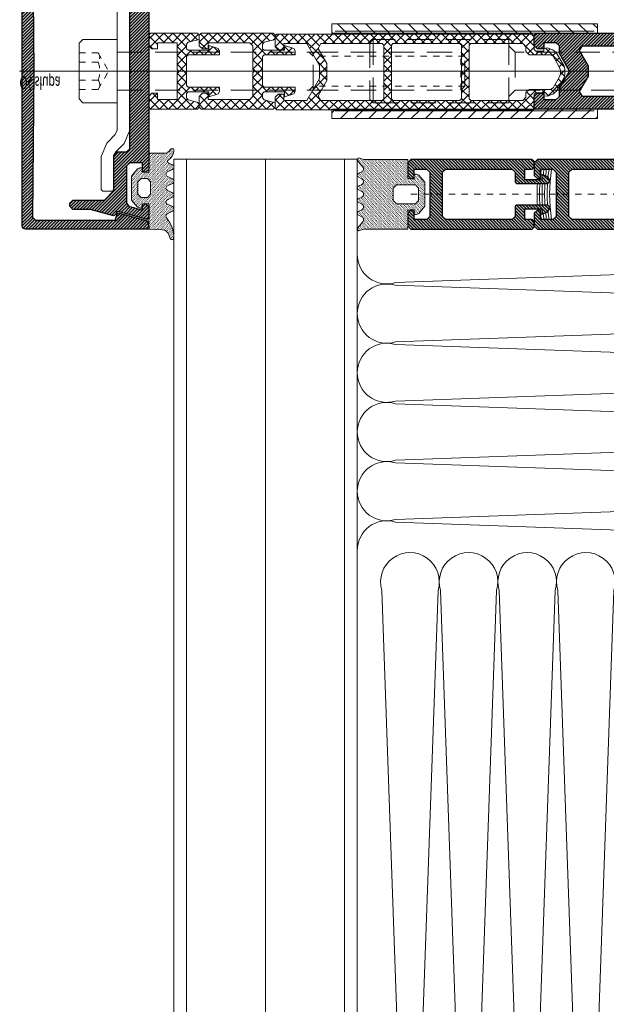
# Model space of a CAD drawing. Header units: millimetres. Extents: x -33628 to -373, y -3399 to 2697.
# Tile 21 of 99: x -23719 to -23710, y -3388 to -3372. Entities that reach past the tile are written whole.
import ezdxf
from ezdxf.enums import TextEntityAlignment as Align

# ---------------------------------------------------------------- set-up
doc = ezdxf.new("R2010")
doc.units = ezdxf.units.MM
doc.header["$LTSCALE"] = 0.2
doc.header["$MEASUREMENT"] = 0
for name, pattern in [('$0$gen3a', [3.125, 2.25, -0.875]), ('$1$gen7a', [6.875, 4.75, -0.875, 0.375, -0.875]), ('$1$HIDDEN2', [30, 20, -10])]:
    doc.linetypes.add(name, pattern=pattern)
for name, color, linetype, lineweight in [('$1$_MB_hidden_0.09', 125, '$1$HIDDEN2', 9), ('$1$_MB_kreskowanie_profile_0.09', 7, 'Continuous', 9), ('$1$_MB_osie_0.09', 51, '$1$gen7a', 9), ('$1$_MB_profile_0.25', 7, 'Continuous', 25), ('$1$_MB_solid', 7, 'Continuous', 9), ('_MB_izolacje_0.09', 132, 'Continuous', 9), ('_MB_kreskowanie_izolacje_0.09', 136, 'Continuous', 9), ('_MB_kreskowanie_tworzywo_0.09', 34, 'Continuous', 9), ('_MB_kreskowanie_uszczelki_0.09', 252, 'Continuous', 9), ('_MB_obrobki_stal_0.15', 6, 'Continuous', 15), ('_MB_ocieplenie_0.09', 51, 'Continuous', 9), ('_MB_profile_stal_0.15', 181, 'Continuous', 15), ('_MB_profile_tworzywo_0.15', 33, 'Continuous', 15), ('_MB_przerywane_0.09', 223, '$0$gen3a', 9), ('_MB_silikon_0.09', 161, 'Continuous', 9), ('_MB_uszczelki_0.15', 140, 'Continuous', 15), ('_MB_wkrety_0.09', 20, 'Continuous', 9)]:
    doc.layers.add(name, color=color, linetype=linetype, lineweight=lineweight)
doc.layers.add('$1$_MB_pomocnicze_niedrukowane', color=220, linetype='Continuous', lineweight=15, plot=False)
doc.styles.add('$0$_MB_Calibri_Light_2.5', font='calibril.ttf', dxfattribs={"height": 2.5})
pattern_1 = [(45, (0, 0), (-0.25, 0.25), [])]
pattern_2 = [(315, (1.5, 0), (0.2525697, 0.08419), [0, -0.238125])]
pattern_3 = [(45, (0, 0), (-0.707195, 0.707195), []), (135, (0, 0), (-0.707195, -0.707195), [])]

# ---------------------------------------------------------------- blocks, each defined once
blk = doc.blocks.new('*U277')
at = {"layer": '_MB_ocieplenie_0.09', "flags": 128}
for points in [[(873.58, 342.79, 0.505403), (854.48, 316.86), (872.73, -199.59, -1.345402), (834.43, -199.59), (852.68, 316.86, 0.505403), (833.58, 342.79)], [(913.58, 342.79, 0.505403), (894.48, 316.86), (912.73, -199.59, -1.345402), (874.43, -199.59), (892.68, 316.86, 0.505403), (873.58, 342.79)], [(953.58, 342.79, 0.505403), (934.48, 316.86), (952.73, -199.59, -1.345402), (914.43, -199.59), (932.68, 316.86, 0.505403), (913.58, 342.79)], [(993.58, 342.79, 0.505403), (974.48, 316.86), (992.73, -199.59, -1.345402), (954.43, -199.59), (972.68, 316.86, 0.505403), (953.58, 342.79)]]:
    blk.add_lwpolyline(points, format="xyb", dxfattribs=at)
blk = doc.blocks.new('*U279')
at = {"layer": '_MB_ocieplenie_0.09', "flags": 128}
for points in [[(-88.43, 275.41, 0.505403), (-107.53, 249.48), (-89.28, -260.78, -1.345402), (-127.58, -260.78), (-109.33, 249.48, 0.505403), (-128.43, 275.41)], [(-48.43, 275.41, 0.505403), (-67.53, 249.48), (-49.28, -260.78, -1.345402), (-87.58, -260.78), (-69.33, 249.48, 0.505403), (-88.43, 275.41)], [(-8.43, 275.41, 0.505403), (-27.53, 249.48), (-9.28, -260.78, -1.345402), (-47.58, -260.78), (-29.33, 249.48, 0.505403), (-48.43, 275.41)], [(31.57, 275.41, 0.505403), (12.47, 249.48), (30.72, -260.78, -1.345402), (-7.58, -260.78), (10.67, 249.48, 0.505403), (-8.43, 275.41)], [(71.57, 275.41, 0.505403), (52.47, 249.48), (70.72, -260.78, -1.345402), (32.42, -260.78), (50.67, 249.48, 0.505403), (31.57, 275.41)]]:
    blk.add_lwpolyline(points, format="xyb", dxfattribs=at)
blk = doc.blocks.new('$0$-K417892X')
at = {"layer": '$1$_MB_kreskowanie_profile_0.09'}
h = blk.add_hatch(dxfattribs=at)
h.set_pattern_fill('JIS_WOOD', color=256, scale=0.5)
h.set_pattern_definition(pattern_1)
edge = h.paths.add_edge_path()
edge.add_line((-23.09, -15.64), (-23.6, -15.14))
edge.add_line((-23.6, -15.14), (-23.6, -2.58))
edge.add_line((-23.6, -2.58), (-22.48, -2.18))
edge.add_line((-22.48, -2.18), (-22.42, -2.07))
edge.add_line((-22.42, -2.07), (-23.91, 2.52))
edge.add_line((-23.91, 2.52), (-24.52, 2.75))
edge.add_line((-24.52, 2.75), (-25, 2.75))
edge.add_line((-25, 2.75), (-25, -16.75))
edge.add_arc((-24.5, -16.75), 0.5, 180, 270)
edge.add_line((-24.5, -17.25), (24.5, -17.25))
edge.add_arc((24.5, -16.75), 0.5, 270, 360)
edge.add_line((25, -16.75), (25, 2.75))
edge.add_line((25, 2.75), (24.52, 2.75))
edge.add_line((24.52, 2.75), (23.91, 2.52))
edge.add_line((23.91, 2.52), (22.42, -2.07))
edge.add_line((22.42, -2.07), (22.48, -2.18))
edge.add_line((22.48, -2.18), (23.6, -2.58))
edge.add_line((23.6, -2.58), (23.6, -15.14))
edge.add_line((23.6, -15.14), (23.09, -15.64))
edge.add_line((23.09, -15.64), (0, -15.43))
edge.add_line((0, -15.43), (-23.09, -15.64))
h = blk.add_hatch(dxfattribs=at)
h.set_pattern_fill('JIS_WOOD', color=256, scale=0.5)
h.set_pattern_definition(pattern_1)
h.paths.add_polyline_path([(-23.09, -15.64), (-23.6, -15.14), (-23.6, -2.58), (-22.48, -2.18), (-22.42, -2.07), (-23.71, 2.49), (-24.52, 2.75), (-25, 2.75), (-25, -16.75, 0.414214), (-24.5, -17.25), (24.5, -17.25, 0.414214), (25, -16.75), (25, 2.75), (24.52, 2.75), (23.71, 2.49), (22.42, -2.07), (22.48, -2.18), (23.6, -2.58), (23.6, -15.14), (23.09, -15.64), (0, -15.43)])
at = {"layer": '$1$_MB_solid'}
h = blk.add_hatch(color=256, dxfattribs=at)
h.dxf.hatch_style = 1
h.paths.add_polyline_path([(-25, -16.75, 0.414214), (-24.5, -17.25), (24.5, -17.25, 0.414214), (25, -16.75), (25, 2.75), (24.52, 2.75), (23.71, 2.49), (22.42, -2.07), (22.48, -2.18), (23.6, -2.58), (23.6, -15.14), (23.09, -15.64), (0, -15.43), (-23.09, -15.64), (-23.6, -15.14), (-23.6, -2.58), (-22.48, -2.18), (-22.42, -2.07), (-23.71, 2.49), (-24.52, 2.75), (-25, 2.75)])
at = {"layer": '$1$_MB_profile_0.25'}
blk.add_lwpolyline([(-23.71, 2.49), (-24.52, 2.75), (-25, 2.75), (-25, -16.75, 0.414214), (-24.5, -17.25), (24.5, -17.25, 0.414214), (25, -16.75), (25, 2.75), (24.52, 2.75), (23.71, 2.49), (22.42, -2.07), (22.48, -2.18), (23.6, -2.58), (23.6, -15.14), (23.09, -15.64), (0, -15.43), (-23.09, -15.64), (-23.6, -15.14), (-23.6, -2.58), (-22.48, -2.18), (-22.42, -2.07)], format="xyb", close=True, dxfattribs=at)
blk = doc.blocks.new('$0$-K417890X')
at = {"layer": '$1$_MB_kreskowanie_profile_0.09'}
h = blk.add_hatch(dxfattribs=at)
h.set_pattern_fill('JIS_WOOD', color=256, scale=0.5)
h.set_pattern_definition(pattern_1)
h.paths.add_polyline_path([(-0.25, -3), (0, -2.75), (0.25, -3), (12.3, -3), (12.8, -3.5), (12.8, -5), (13.3, -5.5), (18.9, -5.5), (20.4, -7), (20.4, -12), (20.9, -12.5), (21.4, -12.5), (21.9, -12), (21.9, -9.28), (22.89, -5.58), (22.7, -5.22), (22.33, -5.09), (22.21, -4.84), (23.5, -0.26), (23.3, 0), (21.5, 0), (21, -0.5), (21, -1), (22, -1), (21.38, -3.15), (20.9, -3.5), (15, -3.5), (14.5, -3), (14.5, -1), (16, -1), (16, -0.5), (15.5, 0), (0, 0), (-15.5, 0), (-16, -0.5), (-16, -1), (-14.5, -1), (-14.5, -3), (-15, -3.5), (-20.9, -3.5), (-21.38, -3.15), (-22, -1), (-21, -1), (-21, -0.5), (-21.5, 0), (-23.3, 0), (-23.5, -0.26), (-22.21, -4.84), (-22.33, -5.09), (-22.7, -5.22), (-22.89, -5.58), (-21.9, -9.28), (-21.9, -12), (-21.4, -12.5), (-20.9, -12.5), (-20.4, -12), (-20.4, -7), (-18.9, -5.5), (-13.3, -5.5), (-12.8, -5), (-12.8, -3.5), (-12.3, -3)])
at = {"layer": '$1$_MB_solid'}
h = blk.add_hatch(color=256, dxfattribs=at)
h.dxf.hatch_style = 1
h.paths.add_polyline_path([(-0.25, -3), (0, -2.75), (0.25, -3), (12.3, -3), (12.8, -3.5), (12.8, -5), (13.3, -5.5), (18.9, -5.5), (20.4, -7), (20.4, -12), (20.9, -12.5), (21.4, -12.5), (21.9, -12), (21.9, -9.28), (22.89, -5.58), (22.7, -5.22), (22.33, -5.09), (22.21, -4.84), (23.5, -0.26), (23.3, 0), (21.5, 0), (21, -0.5), (21, -1), (22, -1), (21.38, -3.15), (20.9, -3.5), (15, -3.5), (14.5, -3), (14.5, -1), (16, -1), (16, -0.5), (15.5, 0), (0, 0), (-15.5, 0), (-16, -0.5), (-16, -1), (-14.5, -1), (-14.5, -3), (-15, -3.5), (-20.9, -3.5), (-21.38, -3.15), (-22, -1), (-21, -1), (-21, -0.5), (-21.5, 0), (-23.3, 0), (-23.5, -0.26), (-22.21, -4.84), (-22.33, -5.09), (-22.7, -5.22), (-22.89, -5.58), (-21.9, -9.28), (-21.9, -12), (-21.4, -12.5), (-20.9, -12.5), (-20.4, -12), (-20.4, -7), (-18.9, -5.5), (-13.3, -5.5), (-12.8, -5), (-12.8, -3.5), (-12.3, -3)])
at = {"layer": '$1$_MB_profile_0.25'}
blk.add_lwpolyline([(0, -2.75), (0.25, -3), (12.3, -3), (12.8, -3.5), (12.8, -5), (13.3, -5.5), (18.9, -5.5), (20.4, -7), (20.4, -12), (20.9, -12.5), (21.4, -12.5), (21.9, -12), (21.9, -9.28), (22.89, -5.58), (22.7, -5.22), (22.33, -5.09), (22.21, -4.84), (23.5, -0.26), (23.3, 0), (21.5, 0), (21, -0.5), (21, -1), (22, -1), (21.38, -3.15), (20.9, -3.5), (15, -3.5), (14.5, -3), (14.5, -1), (16, -1), (16, -0.5), (15.5, 0), (0, 0), (-15.5, 0), (-16, -0.5), (-16, -1), (-14.5, -1), (-14.5, -3), (-15, -3.5), (-20.9, -3.5), (-21.38, -3.15), (-22, -1), (-21, -1), (-21, -0.5), (-21.5, 0), (-23.3, 0), (-23.5, -0.26), (-22.21, -4.84), (-22.33, -5.09), (-22.7, -5.22), (-22.89, -5.58), (-21.9, -9.28), (-21.9, -12), (-21.4, -12.5), (-20.9, -12.5), (-20.4, -12), (-20.4, -7), (-18.9, -5.5), (-13.3, -5.5), (-12.8, -5), (-12.8, -3.5), (-12.3, -3), (-0.25, -3)], close=True, dxfattribs=at)
blk = doc.blocks.new('$0$-K417890X+K417892X')
for name, p in [('$0$-K417892X', (0, -2.75)), ('$0$-K417890X', (0, 0))]:
    blk.add_blockref(name, p)
blk = doc.blocks.new('*U364')
blk.add_blockref('$0$-K417890X+K417892X', (0, 0))
blk = doc.blocks.new('*U300')
at = {"layer": '_MB_kreskowanie_uszczelki_0.09'}
h = blk.add_hatch(dxfattribs=at)
h.set_pattern_fill('DOTS', color=256, scale=0.15, angle=315, style=0)
h.set_pattern_definition(pattern_2)
edge = h.paths.add_edge_path()
edge.add_line((3, -1), (0, -1))
edge.add_line((0, -1), (0, 0))
edge.add_line((0, 0), (0.7, 0))
edge.add_line((0.7, 0), (0.7, 0.38))
edge.add_line((0.7, 0.38), (0.51, 0.76))
edge.add_line((0.51, 0.76), (-0.62, 1.7))
edge.add_line((-0.62, 1.7), (-4.42, 1.7))
edge.add_line((-4.42, 1.7), (-5.53, 0.75))
edge.add_line((-5.53, 0.75), (-5.7, 0.37))
edge.add_line((-5.7, 0.37), (-5.7, 0))
edge.add_line((-5.7, 0), (-5, 0))
edge.add_line((-5, 0), (-5, -1))
edge.add_line((-5, -1), (-9, -1))
edge.add_line((-9, -1), (-9.11, -3.13))
edge.add_arc((-10.31, -3.06), 1.2, 289.996, 357.0839, ccw=False)
edge.add_line((-9.9, -4.19), (-10.51, -4.42))
edge.add_arc((-10.4, -4.71), 0.313, 111.9434, 249.3118)
edge.add_line((-10.51, -5), (-10.1, -5))
edge.add_arc((-10.58, 0.17), 5.19, 275.3919, 309.3417)
edge.add_arc((-6.98, -4.23), 0.5, 24.996, 129.3416, ccw=False)
edge.add_line((-6.52, -4.02), (-6.17, -4.77))
edge.add_arc((-5.81, -4.63), 0.387, 200.5112, 251.5103)
edge.add_line((-5.94, -5), (-5.69, -5))
edge.add_arc((-5.81, -4.63), 0.387, 288.4897, 339.4808)
edge.add_line((-5.45, -4.77), (-5.07, -3.96))
edge.add_arc((-4.71, -4.13), 0.4, 24.996, 154.996, ccw=False)
edge.add_line((-4.35, -3.96), (-3.97, -4.77))
edge.add_arc((-3.61, -4.63), 0.387, 200.5439, 251.5123)
edge.add_line((-3.74, -5), (-3.49, -5))
edge.add_arc((-3.61, -4.63), 0.387, 288.4877, 339.4481)
edge.add_line((-3.25, -4.77), (-2.87, -3.96))
edge.add_arc((-2.51, -4.13), 0.4, 24.996, 154.996, ccw=False)
edge.add_line((-2.15, -3.96), (-1.77, -4.77))
edge.add_arc((-1.41, -4.63), 0.387, 200.5766, 251.5143)
edge.add_line((-1.54, -5), (-1.29, -5))
edge.add_arc((-1.41, -4.63), 0.387, 288.4857, 339.4154)
edge.add_line((-1.05, -4.77), (-0.67, -3.96))
edge.add_arc((-0.31, -4.13), 0.4, 24.996, 154.996, ccw=False)
edge.add_line((0.05, -3.96), (0.43, -4.77))
edge.add_arc((0.79, -4.63), 0.387, 200.6094, 251.5163)
edge.add_line((0.66, -5), (0.91, -5))
edge.add_arc((0.79, -4.63), 0.387, 288.4837, 339.3826)
edge.add_line((1.15, -4.77), (1.43, -4.16))
edge.add_arc((1.7, -4.29), 0.3, 34.4839, 154.9916, ccw=False)
edge.add_arc((3.7, -2.92), 2.12, 214.4816, 259.0903)
edge.add_line((3.3, -5), (3.54, -5))
edge.add_arc((3.43, -4.71), 0.314, 290.7093, 418.4575)
edge.add_arc((4.16, -3.43), 1.16, 178.4137, 241.0374, ccw=False)
edge.add_line((3, -3.4), (3, -1))
h.paths.add_polyline_path([(-3.5, -1.3), (-4, -0.8), (-4, 0.2), (-3.5, 0.7), (-1.5, 0.7), (-1, 0.2), (-1, -0.8), (-1.5, -1.3)], flags=16)
at = {"layer": '_MB_uszczelki_0.15'}
blk.add_lwpolyline([(3, -1), (0, -1), (0, 0), (0.7, 0), (0.7, 0.38), (0.51, 0.76), (-0.62, 1.7), (-4.42, 1.7), (-5.53, 0.75), (-5.7, 0.37), (-5.7, 0), (-5, 0), (-5, -1), (-9, -1), (-9.11, -3.13, -0.301384), (-9.9, -4.19), (-10.51, -4.42, 0.683231), (-10.51, -5), (-10.1, -5, 0.149227), (-7.29, -3.85, -0.489601), (-6.52, -4.02), (-6.17, -4.77, 0.226273), (-5.94, -5), (-5.69, -5, 0.226236), (-5.45, -4.77), (-5.07, -3.96, -0.63707), (-4.35, -3.96), (-3.97, -4.77, 0.226132), (-3.74, -5), (-3.49, -5, 0.226095), (-3.25, -4.77), (-2.87, -3.96, -0.63707), (-2.15, -3.96), (-1.77, -4.77, 0.225991), (-1.54, -5), (-1.29, -5, 0.225954), (-1.05, -4.77), (-0.67, -3.96, -0.63707), (0.05, -3.96), (0.43, -4.77, 0.22585), (0.66, -5), (0.91, -5, 0.225813), (1.15, -4.77), (1.43, -4.16, -0.580308), (1.95, -4.12, 0.197138), (3.3, -5), (3.54, -5, 0.623343), (3.6, -4.44, -0.280258), (3, -3.4)], format="xyb", close=True, dxfattribs=at)
blk.add_lwpolyline([(-3.5, -1.3), (-4, -0.8), (-4, 0.2), (-3.5, 0.7), (-1.5, 0.7), (-1, 0.2), (-1, -0.8), (-1.5, -1.3)], close=True, dxfattribs=at)
blk = doc.blocks.new('$0$-K430482X')
at = {"layer": '$1$_MB_kreskowanie_profile_0.09'}
h = blk.add_hatch(dxfattribs=at)
h.set_pattern_fill('JIS_WOOD', color=256, scale=0.5)
h.set_pattern_definition(pattern_1)
h.paths.add_polyline_path([(25, 98.9, 0.414214), (24.5, 99.4), (-24.5, 99.4, 0.414214), (-25, 98.9), (-25, 14.7), (-24.7, 14.4), (-22.5, 14.4), (-22, 14.9), (-22, 15.4), (-23.5, 15.4), (-23.5, 17.4), (-23, 17.9), (-19.75, 17.9), (-19.5, 18.15), (-19.25, 17.9), (-16, 17.9), (-15.5, 17.4), (-15.5, 15.4), (-17, 15.4), (-17, 14.9), (-16.5, 14.4), (-14.3, 14.4), (-14, 14.7), (-14, 18.9), (-15.5, 20.4), (-21.6, 20.4), (-22.6, 21.4), (-22.6, 29.4), (-22.1, 29.9), (-6.5, 29.9), (-6, 29.4), (-6, -5.3), (-5.7, -5.6), (-4, -5.6), (-3.5, -5.1), (-3.5, -4.1), (-4.5, -4.1), (-4.5, -2.1), (-4, -1.6), (-2.77, -1.6), (0, 0), (2.77, -1.6), (4, -1.6), (4.5, -2.1), (4.5, -4.1), (3.5, -4.1), (3.5, -5.1), (4, -5.6), (5.7, -5.6), (6, -5.3), (6, 29.4), (6.5, 29.9), (22.1, 29.9), (22.6, 29.4), (22.6, 21.4), (21.6, 20.4), (15.5, 20.4), (14, 18.9), (14, 14.7), (14.3, 14.4), (16.5, 14.4), (17, 14.9), (17, 15.4), (15.5, 15.4), (15.5, 17.4), (16, 17.9), (19.25, 17.9), (19.5, 18.15), (19.75, 17.9), (23.01, 17.9), (23.5, 17.4), (23.5, 15.4), (22, 15.4), (22, 14.9), (22.5, 14.4), (24.7, 14.4), (25, 14.7)])
h.paths.add_polyline_path([(-22.1, 32.4), (-22.6, 32.9), (-22.6, 95.4), (-22.1, 95.9), (22.1, 95.9), (22.6, 95.4), (22.6, 32.9), (22.1, 32.4)], flags=16)
h.paths.add_polyline_path([(3.5, 29.4), (4, 28.9), (4, 2.02), (3.25, 1.58), (0.8, 3), (-0.8, 3), (-3.25, 1.58), (-4, 2.02), (-4, 28.9), (-3.5, 29.4)], flags=16)
h.paths.add_polyline_path([(-8.61, 32.79), (8.6, 32.79), (8.6, 36.62), (-8.61, 36.62)], flags=8)
at = {"layer": '$1$_MB_solid'}
h = blk.add_hatch(color=256, dxfattribs=at)
h.dxf.hatch_style = 1
h.paths.add_polyline_path([(25, 98.9, 0.414214), (24.5, 99.4), (-24.5, 99.4, 0.414214), (-25, 98.9), (-25, 14.7), (-24.7, 14.4), (-22.5, 14.4), (-22, 14.9), (-22, 15.4), (-23.5, 15.4), (-23.5, 17.4), (-23, 17.9), (-19.75, 17.9), (-19.5, 18.15), (-19.25, 17.9), (-16, 17.9), (-15.5, 17.4), (-15.5, 15.4), (-17, 15.4), (-17, 14.9), (-16.5, 14.4), (-14.3, 14.4), (-14, 14.7), (-14, 18.9), (-15.5, 20.4), (-21.6, 20.4), (-22.6, 21.4), (-22.6, 29.4), (-22.1, 29.9), (-6.5, 29.9), (-6, 29.4), (-6, -5.3), (-5.7, -5.6), (-4, -5.6), (-3.5, -5.1), (-3.5, -4.1), (-4.5, -4.1), (-4.5, -2.1), (-4, -1.6), (-2.77, -1.6), (0, 0), (2.77, -1.6), (4, -1.6), (4.5, -2.1), (4.5, -4.1), (3.5, -4.1), (3.5, -5.1), (4, -5.6), (5.7, -5.6), (6, -5.3), (6, 29.4), (6.5, 29.9), (22.1, 29.9), (22.6, 29.4), (22.6, 21.4), (21.6, 20.4), (15.5, 20.4), (14, 18.9), (14, 14.7), (14.3, 14.4), (16.5, 14.4), (17, 14.9), (17, 15.4), (15.5, 15.4), (15.5, 17.4), (16, 17.9), (19.25, 17.9), (19.5, 18.15), (19.75, 17.9), (23.01, 17.9), (23.5, 17.4), (23.5, 15.4), (22, 15.4), (22, 14.9), (22.5, 14.4), (24.7, 14.4), (25, 14.7)])
h.paths.add_polyline_path([(-22.1, 32.4), (-22.6, 32.9), (-22.6, 95.4), (-22.1, 95.9), (22.1, 95.9), (22.6, 95.4), (22.6, 32.9), (22.1, 32.4)], flags=16)
h.paths.add_polyline_path([(3.5, 29.4), (4, 28.9), (4, 2.02), (3.25, 1.58), (0.8, 3), (-0.8, 3), (-3.25, 1.58), (-4, 2.02), (-4, 28.9), (-3.5, 29.4)], flags=16)
h.paths.add_polyline_path([(-8.61, 32.79), (8.6, 32.79), (8.6, 36.62), (-8.61, 36.62)], flags=8)
at = {"layer": '$1$_MB_profile_0.25'}
blk.add_lwpolyline([(6.5, 29.9), (22.1, 29.9), (22.6, 29.4), (22.6, 21.4), (21.6, 20.4), (15.5, 20.4), (14, 18.9), (14, 14.7), (14.3, 14.4), (16.5, 14.4), (17, 14.9), (17, 15.4), (15.5, 15.4), (15.5, 17.4), (16, 17.9), (19.25, 17.9), (19.5, 18.15), (19.75, 17.9), (23.01, 17.9), (23.5, 17.4), (23.5, 15.4), (22, 15.4), (22, 14.9), (22.5, 14.4), (24.7, 14.4), (25, 14.7), (25, 98.9, 0.414214), (24.5, 99.4), (-24.5, 99.4, 0.414214), (-25, 98.9), (-25, 14.7), (-24.7, 14.4), (-22.5, 14.4), (-22, 14.9), (-22, 15.4), (-23.5, 15.4), (-23.5, 17.4), (-23, 17.9), (-19.75, 17.9), (-19.5, 18.15), (-19.25, 17.9), (-16, 17.9), (-15.5, 17.4), (-15.5, 15.4), (-17, 15.4), (-17, 14.9), (-16.5, 14.4), (-14.3, 14.4), (-14, 14.7), (-14, 18.9), (-15.5, 20.4), (-21.6, 20.4), (-22.6, 21.4), (-22.6, 29.4), (-22.1, 29.9), (-6.5, 29.9), (-6, 29.4), (-6, -5.3), (-5.7, -5.6), (-4, -5.6), (-3.5, -5.1), (-3.5, -4.1), (-4.5, -4.1), (-4.5, -2.1), (-4, -1.6), (-2.77, -1.6), (0, 0), (2.77, -1.6), (4, -1.6), (4.5, -2.1), (4.5, -4.1), (3.5, -4.1), (3.5, -5.1), (4, -5.6), (5.7, -5.6), (6, -5.3), (6, 29.4)], format="xyb", close=True, dxfattribs=at)
for points in [[(22.6, 32.9), (22.6, 95.4), (22.1, 95.9), (-22.1, 95.9), (-22.6, 95.4), (-22.6, 32.9), (-22.1, 32.4), (22.1, 32.4)], [(3.5, 29.4), (-3.5, 29.4), (-4, 28.9), (-4, 2.02), (-3.25, 1.58), (-0.8, 3), (0.8, 3), (3.25, 1.58), (4, 2.02), (4, 28.9)]]:
    blk.add_lwpolyline(points, close=True, dxfattribs=at)
at = {"layer": '$1$_MB_pomocnicze_niedrukowane', "style": '$0$_MB_Calibri_Light_2.5'}
blk.add_text('K430482X', height=2.5, dxfattribs=at).set_placement((0, 32.4), align=Align.BOTTOM_CENTER)
blk = doc.blocks.new('*U316')
blk.add_blockref('$0$-K430482X', (0, 0))
blk = doc.blocks.new('*U280')
at = {"layer": '$1$_MB_pomocnicze_niedrukowane'}
blk.add_lwpolyline([(0, 71.13), (0, -87.02)], dxfattribs=at)
at = {"layer": '$1$_MB_pomocnicze_niedrukowane', "style": '$0$_MB_Calibri_Light_2.5', "width": 0.6}
blk.add_text('Oś słupa', height=2, rotation=90, dxfattribs=at).set_placement((-0.84, -87.02))
blk = doc.blocks.new('*U363')
at = {"layer": '_MB_kreskowanie_uszczelki_0.09'}
h = blk.add_hatch(dxfattribs=at)
h.set_pattern_fill('DOTS', color=256, scale=0.15, angle=315, style=0)
h.set_pattern_definition(pattern_2)
edge = h.paths.add_edge_path()
edge.add_line((3, -1), (0, -1))
edge.add_line((0, -1), (0, 0))
edge.add_line((0, 0), (0.7, 0))
edge.add_line((0.7, 0), (0.7, 0.38))
edge.add_line((0.7, 0.38), (0.52, 0.76))
edge.add_line((0.52, 0.76), (-0.6, 1.7))
edge.add_line((-0.6, 1.7), (-4.4, 1.7))
edge.add_line((-4.4, 1.7), (-5.52, 0.76))
edge.add_line((-5.52, 0.76), (-5.7, 0.38))
edge.add_line((-5.7, 0.38), (-5.7, 0))
edge.add_line((-5.7, 0), (-5, 0))
edge.add_line((-5, 0), (-5, -1))
edge.add_line((-5, -1), (-8, -1))
edge.add_line((-8, -1), (-8, -7.9))
edge.add_line((-8, -7.9), (-8.25, -8.68))
edge.add_arc((-8.01, -8.76), 0.252, 162.2303, 254.0891)
edge.add_line((-8.08, -9), (-7.94, -9))
edge.add_arc((-8.01, -8.76), 0.252, 285.9109, 313.2066)
edge.add_line((-7.84, -8.94), (-6.83, -8.12))
edge.add_arc((-6.5, -8.5), 0.5, 27.1034, 132.057, ccw=False)
edge.add_line((-6.05, -8.27), (-5.75, -8.86))
edge.add_arc((-5.49, -8.72), 0.292, 210.1744, 254.9723)
edge.add_line((-5.57, -9), (-5.42, -9))
edge.add_arc((-5.49, -8.72), 0.292, 285.0277, 335.9676)
edge.add_line((-5.23, -8.84), (-4.94, -8.27))
edge.add_arc((-4.49, -8.5), 0.5, 27.1034, 152.8966, ccw=False)
edge.add_line((-4.05, -8.27), (-3.75, -8.86))
edge.add_arc((-3.49, -8.72), 0.292, 210.1744, 254.9723)
edge.add_line((-3.57, -9), (-3.42, -9))
edge.add_arc((-3.49, -8.72), 0.292, 285.0277, 335.9676)
edge.add_line((-3.23, -8.84), (-2.94, -8.27))
edge.add_arc((-2.49, -8.5), 0.5, 27.1034, 152.8966, ccw=False)
edge.add_line((-2.05, -8.27), (-1.75, -8.86))
edge.add_arc((-1.49, -8.72), 0.292, 210.1744, 254.9723)
edge.add_line((-1.57, -9), (-1.42, -9))
edge.add_arc((-1.49, -8.72), 0.292, 285.0277, 335.9676)
edge.add_line((-1.23, -8.84), (-0.94, -8.27))
edge.add_arc((-0.49, -8.5), 0.5, 27.1034, 152.8966, ccw=False)
edge.add_line((-0.05, -8.27), (0.25, -8.86))
edge.add_arc((0.51, -8.72), 0.292, 210.1744, 254.9723)
edge.add_line((0.43, -9), (0.58, -9))
edge.add_arc((0.51, -8.72), 0.292, 285.0277, 335.9676)
edge.add_line((0.77, -8.84), (1.06, -8.27))
edge.add_arc((1.51, -8.5), 0.5, 51.6079, 152.8966, ccw=False)
edge.add_line((1.82, -8.11), (2.87, -8.96))
edge.add_arc((3.01, -8.76), 0.245, 234.1357, 254.5432)
edge.add_line((2.95, -9), (3.08, -9))
edge.add_arc((3.01, -8.76), 0.245, 285.4568, 386.8439)
edge.add_line((3.23, -8.65), (3, -7.97))
edge.add_line((3, -7.97), (3, -1))
h.paths.add_polyline_path([(-3.5, -3.3), (-4, -2.8), (-4, 0.2), (-3.5, 0.7), (-1.5, 0.7), (-1, 0.2), (-1, -2.8), (-1.5, -3.3)], flags=16)
at = {"layer": '_MB_uszczelki_0.15'}
blk.add_lwpolyline([(3, -1), (0, -1), (0, 0), (0.7, 0), (0.7, 0.38), (0.52, 0.76), (-0.6, 1.7), (-4.4, 1.7), (-5.52, 0.76), (-5.7, 0.38), (-5.7, 0), (-5, 0), (-5, -1), (-8, -1), (-8, -7.9), (-8.25, -8.68, 0.423748), (-8.08, -9), (-7.94, -9, 0.119666), (-7.84, -8.94), (-6.83, -8.12, -0.492894), (-6.05, -8.27), (-5.75, -8.86, 0.197996), (-5.57, -9), (-5.42, -9, 0.226001), (-5.23, -8.84), (-4.94, -8.27, -0.61156), (-4.05, -8.27), (-3.75, -8.86, 0.197996), (-3.57, -9), (-3.42, -9, 0.226001), (-3.23, -8.84), (-2.94, -8.27, -0.61156), (-2.05, -8.27), (-1.75, -8.86, 0.197996), (-1.57, -9), (-1.42, -9, 0.226001), (-1.23, -8.84), (-0.94, -8.27, -0.61156), (-0.05, -8.27), (0.25, -8.86, 0.197996), (0.43, -9), (0.58, -9, 0.226001), (0.77, -8.84), (1.06, -8.27, -0.473172), (1.82, -8.11), (2.87, -8.96, 0.089281), (2.95, -9), (3.08, -9, 0.473697), (3.23, -8.65), (3, -7.97)], format="xyb", close=True, dxfattribs=at)
blk.add_lwpolyline([(-3.5, -3.3), (-4, -2.8), (-4, 0.2), (-3.5, 0.7), (-1.5, 0.7), (-1, 0.2), (-1, -2.8), (-1.5, -3.3)], close=True, dxfattribs=at)
blk = doc.blocks.new('$0$-009017')
at = {"layer": '_MB_kreskowanie_tworzywo_0.09'}
h = blk.add_hatch(dxfattribs=at)
h.set_pattern_fill('NET', color=256, scale=0.315, angle=45)
h.set_pattern_definition(pattern_3)
h.paths.add_polyline_path([(-5.7, -5.6), (-6, -5.9), (-6, -46.3), (-5.7, -46.6), (-4, -46.6), (-3.5, -46.1), (-3.5, -45.2), (-4.5, -45.2), (-4.5, -41.6), (-1.04, -39.6), (1.04, -39.6), (4.5, -41.6), (4.5, -45.2), (3.5, -45.2), (3.5, -46.1), (4, -46.6), (5.7, -46.6), (6, -46.3), (6, -5.9), (5.7, -5.6), (3.55, -5.6), (3.3, -5.35), (3.3, -4.1), (3.75, -4.1), (3.84, -3.54), (3.51, -2.65), (3.07, -2.12), (0.92, -0.88), (0.46, -0.76), (-0.46, -0.76), (-0.92, -0.88), (-3.07, -2.12), (-3.51, -2.65), (-3.84, -3.54), (-3.75, -4.1), (-3.3, -4.1), (-3.3, -5.35), (-3.55, -5.6)])
h.paths.add_polyline_path([(-4, -6.9), (-3.25, -6.9), (-2.75, -6.4), (-2.75, -3.03), (-2.5, -2.6), (-0.73, -1.58), (-0.27, -1.46), (0.27, -1.46), (0.73, -1.58), (2.5, -2.6), (2.75, -3.03), (2.75, -6.4), (3.25, -6.9), (4, -6.9), (4.5, -7.4), (4.5, -15.65), (4.25, -15.9), (-4.25, -15.9), (-4.5, -15.65), (-4.5, -7.4)], flags=16)
h.paths.add_polyline_path([(-4.25, -17.1), (4.25, -17.1), (4.5, -17.35), (4.5, -27.95), (4.25, -28.2), (-4.25, -28.2), (-4.5, -27.95), (-4.5, -17.35)], flags=16)
h.paths.add_polyline_path([(-4.25, -29.4), (4.25, -29.4), (4.5, -29.65), (4.5, -39.35), (3.75, -39.78), (1.36, -38.4), (-1.36, -38.4), (-3.75, -39.78), (-4.5, -39.35), (-4.5, -29.65)], flags=16)
at = {"layer": '_MB_profile_tworzywo_0.15'}
for points in [[(6, -46.3), (5.7, -46.6), (4, -46.6), (3.5, -46.1), (3.5, -45.2), (4.5, -45.2), (4.5, -41.6), (1.04, -39.6), (-1.04, -39.6), (-4.5, -41.6), (-4.5, -45.2), (-3.5, -45.2), (-3.5, -46.1), (-4, -46.6), (-5.7, -46.6), (-6, -46.3), (-6, -5.9), (-5.7, -5.6), (-3.55, -5.6), (-3.3, -5.35), (-3.3, -4.1), (-3.75, -4.1), (-3.84, -3.54), (-3.51, -2.65), (-3.07, -2.12), (-0.92, -0.88), (-0.46, -0.76), (0.46, -0.76), (0.92, -0.88), (3.07, -2.12), (3.51, -2.65), (3.84, -3.54), (3.75, -4.1), (3.3, -4.1), (3.3, -5.35), (3.55, -5.6), (5.7, -5.6), (6, -5.9)], [(4.5, -7.4), (4, -6.9), (3.25, -6.9), (2.75, -6.4), (2.75, -3.03), (2.5, -2.6), (0.73, -1.58), (0.27, -1.46), (-0.27, -1.46), (-0.73, -1.58), (-2.5, -2.6), (-2.75, -3.03), (-2.75, -6.4), (-3.25, -6.9), (-4, -6.9), (-4.5, -7.4), (-4.5, -15.65), (-4.25, -15.9), (4.25, -15.9), (4.5, -15.65)], [(-4.5, -17.35), (-4.5, -27.95), (-4.25, -28.2), (4.25, -28.2), (4.5, -27.95), (4.5, -17.35), (4.25, -17.1), (-4.25, -17.1)], [(4.5, -39.35), (3.75, -39.78), (1.36, -38.4), (-1.36, -38.4), (-3.75, -39.78), (-4.5, -39.35), (-4.5, -29.65), (-4.25, -29.4), (4.25, -29.4), (4.5, -29.65)]]:
    blk.add_lwpolyline(points, close=True, dxfattribs=at)
blk = doc.blocks.new('$0$-80312108')
at = {"layer": '$1$_MB_osie_0.09', "ltscale": 0.5}
blk.add_line((0, -47.25), (0, 28.98), dxfattribs=at)
for p, q in [((-4.5, 27.6), (-5, 27.1)), ((-5, 5.6), (-5, 27.1)), ((-5, 27.1), (5, 27.1)), ((-4.5, 27.6), (4.5, 27.6)), ((4.5, 27.6), (5, 27.1)), ((5, 27.1), (5, 5.6)), ((5, 5.6), (-5, 5.6)), ((-3, -44.79), (-3, 4.6)), ((-3, 4.6), (3, 4.6)), ((3, 4.6), (3, -44.79)), ((3, -30.4), (-3, -30.4)), ((-3, -44.79), (-2.39, -45.4)), ((3, -44.79), (2.39, -45.4)), ((2.39, -45.4), (-2.39, -45.4))]:
    blk.add_line(p, q)
for points in [[(-3, 4.6), (-4, 5.6)], [(3, 4.6), (4, 5.6)]]:
    blk.add_lwpolyline(points)
at = {"layer": '_MB_przerywane_0.09'}
for p, q in [((-2.39, -30.4), (-3, -29.79)), ((-2.39, -30.4), (-2.39, -45.4)), ((2.39, -30.4), (3, -29.79)), ((2.39, -30.4), (2.39, -45.4)), ((-3, -44.79), (3, -44.79))]:
    blk.add_line(p, q, dxfattribs=at)
blk = doc.blocks.new('$0$-009020')
at = {"layer": '_MB_kreskowanie_tworzywo_0.09'}
h = blk.add_hatch(dxfattribs=at)
h.set_pattern_fill('NET', color=256, scale=0.315, angle=45)
h.set_pattern_definition(pattern_3)
h.paths.add_polyline_path([(6, -5.9), (5.7, -5.6), (5, -5.6), (4.56, -7.35), (4.24, -7.6), (3.55, -7.6), (3.3, -7.35), (3.3, -4.1), (4.05, -4.1), (3.6, -2.61), (3.23, -2.4), (2.55, -2.4), (2.55, -7.35), (2.3, -7.6), (-2.3, -7.6), (-2.55, -7.35), (-2.55, -2.4), (-3.23, -2.4), (-3.6, -2.61), (-4.05, -4.1), (-3.3, -4.1), (-3.3, -7.35), (-3.55, -7.6), (-4.24, -7.6), (-4.56, -7.35), (-5, -5.6), (-5.7, -5.6), (-6, -5.9), (-6, -13.3), (-5.7, -13.6), (-4, -13.6), (-3.5, -13.1), (-3.5, -12.2), (-4.5, -12.2), (-4.5, -9.1), (-0.25, -9.1), (0, -8.85), (0.25, -9.1), (4.5, -9.1), (4.5, -12.2), (3.5, -12.2), (3.5, -13.1), (4, -13.6), (5.7, -13.6), (6, -13.3)])
at = {"layer": '_MB_profile_tworzywo_0.15'}
blk.add_lwpolyline([(-2.55, -7.35), (-2.3, -7.6), (2.3, -7.6), (2.55, -7.35), (2.55, -2.4), (3.23, -2.4), (3.6, -2.61), (4.05, -4.1), (3.3, -4.1), (3.3, -7.35), (3.55, -7.6), (4.24, -7.6), (4.56, -7.35), (5, -5.6), (5.7, -5.6), (6, -5.9), (6, -13.3), (5.7, -13.6), (4, -13.6), (3.5, -13.1), (3.5, -12.2), (4.5, -12.2), (4.5, -9.1), (0.25, -9.1), (0, -8.85), (-0.25, -9.1), (-4.5, -9.1), (-4.5, -12.2), (-3.5, -12.2), (-3.5, -13.1), (-4, -13.6), (-5.7, -13.6), (-6, -13.3), (-6, -5.9), (-5.7, -5.6), (-5, -5.6), (-4.56, -7.35), (-4.24, -7.6), (-3.55, -7.6), (-3.3, -7.35), (-3.3, -4.1), (-4.05, -4.1), (-3.6, -2.61), (-3.23, -2.4), (-2.55, -2.4)], close=True, dxfattribs=at)
blk = doc.blocks.new('$0$-K417916X')
at = {"layer": '$1$_MB_kreskowanie_profile_0.09'}
h = blk.add_hatch(dxfattribs=at)
h.set_pattern_fill('JIS_WOOD', color=256, scale=0.5)
h.set_pattern_definition(pattern_1)
h.paths.add_polyline_path([(0, -4.5), (0, -15), (-0.5, -15.5), (-7.5, -15.5), (-8, -15), (-8, -4.5), (-7.5, -4), (-5.9, -4), (-5.7, -3.8), (-5.7, 1.1), (-6, 1.4), (-6.35, 1.4), (-6.82, 1.07), (-7.14, 0.2), (-6.3, 0.2), (-6.3, -2.5), (-8, -2.5), (-8, -1.3), (-8.3, -1), (-9.2, -1), (-9.5, -1.3), (-9.5, -20.5), (-9, -21), (-7, -21), (-6.5, -20.5), (-6.5, -20), (-8, -20), (-8, -18), (-7.5, -17.5), (-4.25, -17.5), (-4, -17.25), (-3.75, -17.5), (-0.5, -17.5), (0, -18), (0, -20), (-1.5, -20), (-1.5, -20.5), (-1, -21), (1, -21), (1.5, -20.5), (1.5, -1.3), (1.2, -1), (0.3, -1), (0, -1.3), (0, -2.5), (-1.7, -2.5), (-1.7, 0.2), (-0.86, 0.2), (-1.18, 1.07), (-1.65, 1.4), (-2, 1.4), (-2.3, 1.1), (-2.3, -3.8), (-2.1, -4), (-0.5, -4)])
at = {"layer": '$1$_MB_solid'}
h = blk.add_hatch(color=256, dxfattribs=at)
h.dxf.hatch_style = 1
h.paths.add_polyline_path([(0, -4.5), (0, -15), (-0.5, -15.5), (-7.5, -15.5), (-8, -15), (-8, -4.5), (-7.5, -4), (-5.9, -4), (-5.7, -3.8), (-5.7, 1.1), (-6, 1.4), (-6.35, 1.4), (-6.82, 1.07), (-7.14, 0.2), (-6.3, 0.2), (-6.3, -2.5), (-8, -2.5), (-8, -1.3), (-8.3, -1), (-9.2, -1), (-9.5, -1.3), (-9.5, -20.5), (-9, -21), (-7, -21), (-6.5, -20.5), (-6.5, -20), (-8, -20), (-8, -18), (-7.5, -17.5), (-4.25, -17.5), (-4, -17.25), (-3.75, -17.5), (-0.5, -17.5), (0, -18), (0, -20), (-1.5, -20), (-1.5, -20.5), (-1, -21), (1, -21), (1.5, -20.5), (1.5, -1.3), (1.2, -1), (0.3, -1), (0, -1.3), (0, -2.5), (-1.7, -2.5), (-1.7, 0.2), (-0.86, 0.2), (-1.18, 1.07), (-1.65, 1.4), (-2, 1.4), (-2.3, 1.1), (-2.3, -3.8), (-2.1, -4), (-0.5, -4)])
at = {"layer": '$1$_MB_profile_0.25'}
blk.add_lwpolyline([(-0.5, -4), (0, -4.5), (0, -15), (-0.5, -15.5), (-7.5, -15.5), (-8, -15), (-8, -4.5), (-7.5, -4), (-5.9, -4), (-5.7, -3.8), (-5.7, 1.1), (-6, 1.4), (-6.35, 1.4), (-6.82, 1.07), (-7.14, 0.2), (-6.3, 0.2), (-6.3, -2.5), (-8, -2.5), (-8, -1.3), (-8.3, -1), (-9.2, -1), (-9.5, -1.3), (-9.5, -20.5), (-9, -21), (-7, -21), (-6.5, -20.5), (-6.5, -20), (-8, -20), (-8, -18), (-7.5, -17.5), (-4.25, -17.5), (-4, -17.25), (-3.75, -17.5), (-0.5, -17.5), (0, -18), (0, -20), (-1.5, -20), (-1.5, -20.5), (-1, -21), (1, -21), (1.5, -20.5), (1.5, -1.3), (1.2, -1), (0.3, -1), (0, -1.3), (0, -2.5), (-1.7, -2.5), (-1.7, 0.2), (-0.86, 0.2), (-1.18, 1.07), (-1.65, 1.4), (-2, 1.4), (-2.3, 1.1), (-2.3, -3.8), (-2.1, -4), (-0.5, -4), (0, -4.5)], dxfattribs=at)
blk = doc.blocks.new('*U259')
at = {"layer": '$1$_MB_osie_0.09'}
blk.add_lwpolyline([(-4, -20.5), (-4, 8)], dxfattribs=at)
at = {"layer": '_MB_silikon_0.09'}
for radius, start, end in [(25.43, 260.9483, 279.0517), (25.82, 261.0897, 264.1005), (26.22, 261.2266, 263.6207), (26.62, 261.3595, 263.4122), (27.02, 261.4883, 263.9605), (25.82, 266.2113, 273.7887), (26.22, 266.2833, 273.7167), (26.62, 266.3392, 273.6608), (25.82, 275.8995, 278.9103), (27.02, 276.0395, 278.5117), (26.22, 276.3793, 278.7734), (26.62, 276.5878, 278.6405), (27.02, 266.3934, 273.6066), (27.42, 266.4461, 273.5539)]:
    blk.add_arc((-4, 26.87), radius, start, end, dxfattribs=at)
blk.add_blockref('$0$-K417916X', (0, 0))
blk = doc.blocks.new('$0$-127109')
at = {"layer": '_MB_kreskowanie_izolacje_0.09'}
h = blk.add_hatch(dxfattribs=at)
h.set_pattern_fill('LINE', color=256, scale=0.5, angle=315, style=0)
h.set_pattern_definition([(315, (-57.1636, -23.2746), (1.122532, 1.122532), [])])
h.paths.add_polyline_path([(21, 1.5), (21, 0), (-21, 0), (-21, 1.5)])
at = {"layer": '_MB_izolacje_0.09'}
blk.add_lwpolyline([(21, 1.5), (21, 0), (-21, 0), (-21, 1.5)], close=True, dxfattribs=at)
blk.add_lwpolyline([(-20.5, 0.3), (20.5, 0.3)], dxfattribs=at)
blk = doc.blocks.new('$0$-80371319')
at = {"layer": '$1$_MB_osie_0.09', "ltscale": 0.5}
blk.add_line((0, -57), (0, 8), dxfattribs=at)
for p, q in [((-3, 0), (-3, -31)), ((3, 0), (3, -31)), ((-3, -31), (-3, -54.39)), ((3, -31), (-3, -31)), ((3, -31), (3, -54.39)), ((-3, -54.39), (-2.39, -55)), ((3, -54.39), (2.39, -55)), ((2.39, -55), (-2.39, -55))]:
    blk.add_line(p, q)
at = {"layer": '_MB_przerywane_0.09'}
for p, q in [((-2.89, 6), (-2.89, 3)), ((-1.44, 6), (-1.44, 3)), ((1.44, 6), (1.44, 3)), ((2.89, 6), (2.89, 3)), ((-2.89, 3), (0, 1.33)), ((2.89, 3), (0, 1.33)), ((-2.39, -31), (-3, -30.39)), ((-2.39, -55), (-2.39, -31)), ((2.39, -31), (3, -30.39)), ((2.39, -55), (2.39, -31)), ((3, -54.39), (-3, -54.39))]:
    blk.add_line(p, q, dxfattribs=at)
for centre, radius, start, end in [((-2.17, 3.93), 1.18, 232.1211, 307.8789), ((0, 7.08), 4.33, 250.5288, 289.4712), ((2.17, 3.93), 1.18, 232.1211, 307.8789)]:
    blk.add_arc(centre, radius, start, end, dxfattribs=at)
at = {"layer": '_MB_wkrety_0.09'}
for p, q in [((-5, 5.4), (-5, 0)), ((-4.4, 6), (4.4, 6)), ((5, 5.4), (5, 0)), ((-5, 0), (-3, 0)), ((-3, 0), (3, 0)), ((3, 0), (5, 0))]:
    blk.add_line(p, q, dxfattribs=at)
for points in [[(-5, 5.4), (-4.4, 6)], [(5, 5.4), (4.4, 6)]]:
    blk.add_lwpolyline(points, dxfattribs=at)
blk = doc.blocks.new('$0$-009083')
at = {"layer": '_MB_kreskowanie_tworzywo_0.09'}
h = blk.add_hatch(dxfattribs=at)
h.set_pattern_fill('NET', color=256, scale=0.315, angle=45)
h.set_pattern_definition([(45, (0, -0.0123), (-0.707195, 0.707195), []), (135, (0, -0.0123), (-0.707195, -0.707195), [])])
h.paths.add_polyline_path([(-4.56, -7.35), (-5, -5.6), (-5.7, -5.6), (-6, -5.9), (-6, -17.3), (-5.7, -17.6), (-4, -17.6), (-3.5, -17.1), (-3.5, -16.2), (-4.5, -16.2), (-4.5, -9.6), (-4, -9.1), (-0.25, -9.1), (0, -8.85), (0.25, -9.1), (4, -9.1), (4.5, -9.6), (4.5, -16.2), (3.5, -16.2), (3.5, -17.1), (4, -17.6), (5.7, -17.6), (6, -17.3), (6, -5.9), (5.7, -5.6), (5, -5.6), (4.56, -7.35), (4.24, -7.6), (3.55, -7.6), (3.3, -7.35), (3.3, -4.1), (4.05, -4.1), (3.6, -2.61), (3.23, -2.4), (2.55, -2.4), (2.55, -7.35), (2.3, -7.6), (-2.3, -7.6), (-2.55, -7.35), (-2.55, -2.4), (-3.23, -2.4), (-3.6, -2.61), (-4.05, -4.1), (-3.3, -4.1), (-3.3, -7.35), (-3.55, -7.6), (-4.24, -7.6)])
at = {"layer": '_MB_profile_tworzywo_0.15'}
blk.add_lwpolyline([(-2.3, -7.6), (2.3, -7.6), (2.55, -7.35), (2.55, -2.4), (3.23, -2.4), (3.6, -2.61), (4.05, -4.1), (3.3, -4.1), (3.3, -7.35), (3.55, -7.6), (4.24, -7.6), (4.56, -7.35), (5, -5.6), (5.7, -5.6), (6, -5.9), (6, -17.3), (5.7, -17.6), (4, -17.6), (3.5, -17.1), (3.5, -16.2), (4.5, -16.2), (4.5, -9.6), (4, -9.1), (0.25, -9.1), (0, -8.85), (-0.25, -9.1), (-4, -9.1), (-4.5, -9.6), (-4.5, -16.2), (-3.5, -16.2), (-3.5, -17.1), (-4, -17.6), (-5.7, -17.6), (-6, -17.3), (-6, -5.9), (-5.7, -5.6), (-5, -5.6), (-4.56, -7.35), (-4.24, -7.6), (-3.55, -7.6), (-3.3, -7.35), (-3.3, -4.1), (-4.05, -4.1), (-3.6, -2.61), (-3.23, -2.4), (-2.55, -2.4), (-2.55, -7.35)], close=True, dxfattribs=at)
blk = doc.blocks.new('*U299')
blk.add_blockref('$0$-009083', (0, 0))
blk = doc.blocks.new('$0$-80322091')
at = {"layer": '_MB_profile_stal_0.15', "ltscale": 0.5}
blk.add_lwpolyline([(-2.54, -10.05), (-3.87, -11.38), (-4.75, -13.5), (-4.75, -18.75), (-4.5, -19), (-3, -19), (-2.75, -18.75), (-2.75, -13.3), (-2.46, -12.79), (-1.13, -11.46), (-0.25, -9.34), (-0.25, 9.34), (-1.13, 11.46), (-2.46, 12.79), (-2.75, 13.3), (-2.75, 18.75), (-3, 19), (-4.5, 19), (-4.75, 18.75), (-4.75, 13.5), (-3.87, 11.38), (-2.54, 10.05), (-2.25, 9.34), (-2.25, -9.34)], close=True, dxfattribs=at)
blk = doc.blocks.new('szyb-szkło_150-piętro2')
at = {"layer": '_MB_izolacje_0.09', "elevation": 0}
for points in [[(13.108, 9), (-9, 9), (-9, -13.108)], [(13.108, 7.75), (-7.75, 7.75), (-7.75, -13.108)], [(13.108, 6.5), (-6.5, 6.5), (-6.5, -13.108)]]:
    blk.add_lwpolyline(points, dxfattribs=at)
at = {"layer": '_MB_obrobki_stal_0.15', "elevation": 0}
for points in [[(13.108, 9.2), (-9.2, 9.2), (-9.2, -13.108)], [(13.108, 6.3), (-6.3, 6.3), (-6.3, -13.108)]]:
    blk.add_lwpolyline(points, dxfattribs=at)
at = {"layer": '_MB_obrobki_stal_0.15'}
blk.add_lwpolyline([(13.108, 9.2), (13.108, 6.3)], dxfattribs=at)
at = {"layer": '$1$_MB_hidden_0.09', "xscale": -0.1, "yscale": 0.1, "zscale": 0.1}
for name, p in [('$0$-80371319', (14.5, 10.1)), ('$0$-80312108', (14.5, 3.34))]:
    blk.add_blockref(name, p, dxfattribs=at)
for name, p, xscale, yscale, zscale, rotation in [('*U364', (14.5, 9.6), -0.1, 0.1, 0.1, 180), ('*U280', (14.5, 2.94), -0.1, 0.1, 0.1, 180), ('$0$-80322091', (14.5, 9.875), -0.1, 0.1, 0.1, 89.99999999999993), ('$0$-009020', (14.5, 8.24), -0.1, 0.1, 0.1, 180), ('*U299', (14.5, 7.04), 0.1, 0.1, 0.1, 180), ('$0$-009017', (14.485, 2.94), -0.1, 0.1, 0.1, 180), ('$0$-127109', (13.9, 4.6), -0.1, 0.1, 0.1, 89.99999999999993), ('$0$-127109', (15.1, 4.6), 0.1, 0.1, 0.1, 270.0000000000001), ('*U363', (12.8, 5.4), -0.1, 0.1, 0.1, 180), ('*U277', (1.652, -17.119), 0.02319810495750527, 0.02319810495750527, 0.02319810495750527, 90.00000000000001), ('*U259', (12.15, 3.4), 0.1, 0.1, 0.1, 180.0000000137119), ('*U316', (14.5, 2.94), -0.1, 0.1, 0.1, 180), ('*U259', (12.15, 1.4), 0.1, 0.1, 0.1, 180.0000000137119)]:
    blk.add_blockref(name, p, dxfattribs=dict(xscale=xscale, yscale=yscale, zscale=zscale, rotation=rotation))
for name, p, xscale, yscale, zscale in [('*U300', (12.9, 9.7), 0.1, 0.1, 0.1), ('*U279', (8.591, -0.152), -0.02342540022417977, 0.02342540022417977, 0.02342540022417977)]:
    blk.add_blockref(name, p, dxfattribs=dict(xscale=xscale, yscale=yscale, zscale=zscale))

msp = doc.modelspace()

# ---------------------------------------------------------------- block references
at = {"rotation": 90}
msp.add_blockref('szyb-szkło_150-piętro2', (-23707.273, -3387.573), dxfattribs=at)

doc.saveas('drawing.dxf')
